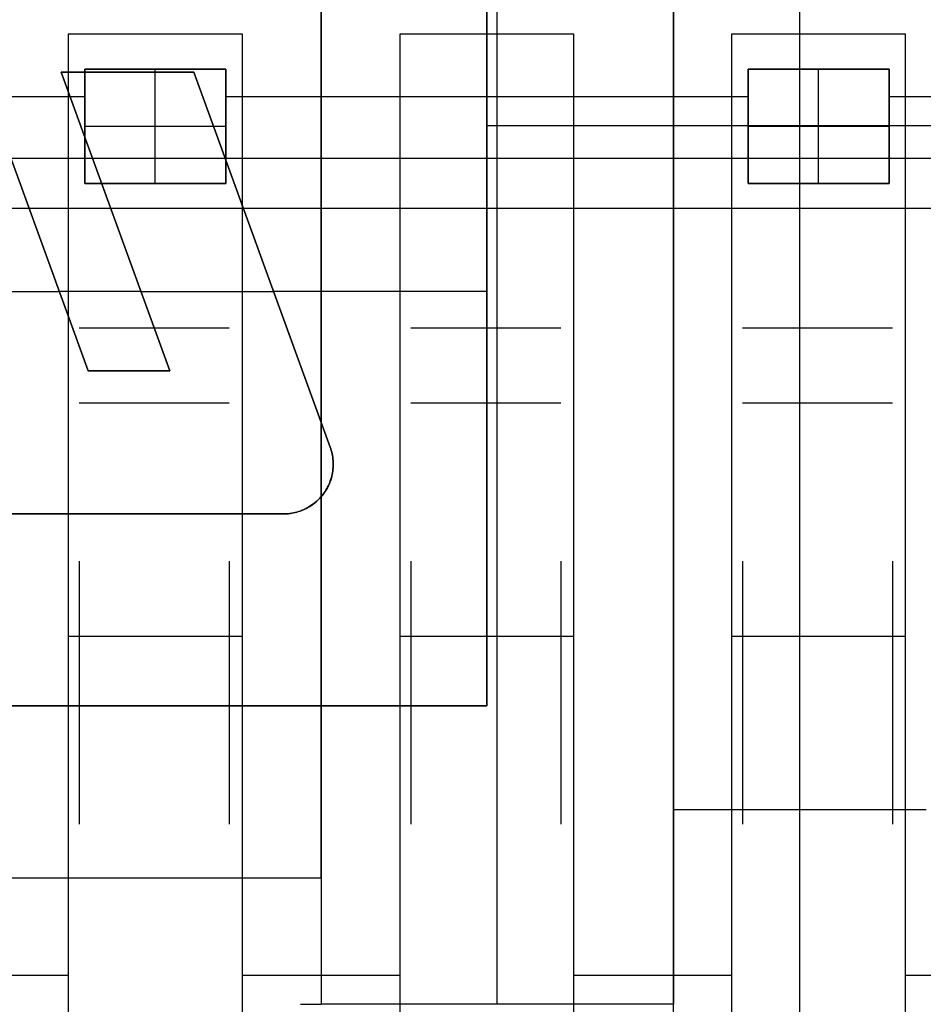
# Model space of a CAD drawing. Header units: millimetres. Extents: x -88 to 88, y -12 to 103.
# Tile 33 of 256: x -59.64 to -56.87, y 6.32 to 9.33. Entities that reach past the tile are written whole.
import ezdxf

# ---------------------------------------------------------------- set-up
doc = ezdxf.new("R2010")
doc.units = ezdxf.units.MM
doc.layers.add('Default', color=7, linetype='Continuous', true_color=0x000000)

msp = doc.modelspace()

# ---------------------------------------------------------------- linework, layer by layer
at = {"layer": 'Default', "color": 254, "true_color": 0xcad1ee}
for points in [[(-58.7142, 12.4398), (-58.7142, 6.3184)], [(-58.7142, 6.705), (-58.7142, 12.4398)], [(-58.7142, 12.4398), (-58.7142, 6.3184)], [(-58.1744, 6.3184), (-58.1744, 12.4398)], [(-57.6347, 1.3908), (-57.6347, 12.4398)], [(-57.6347, 12.4398), (-57.6347, 6.3184)], [(-57.2473, 1.3908), (-57.2473, 12.4398)], [(-58.2062, 9.7728), (-58.2062, 7.2328)], [(-58.2062, 7.2328), (-58.2062, 9.7728)], [(-58.2062, 9.7728), (-58.2062, 7.2328)], [(-59.4889, 9.2902), (-59.4889, 4.2102)], [(-58.9555, 9.2902), (-59.4889, 9.2902)], [(-58.9555, 4.2102), (-58.9555, 9.2902)], [(-58.4729, 9.2902), (-58.4729, 4.2102)], [(-57.9395, 9.2902), (-58.4729, 9.2902)], [(-57.9395, 4.2102), (-57.9395, 9.2902)], [(-57.4569, 9.2902), (-57.4569, 4.2102)], [(-56.9235, 9.2902), (-57.4569, 9.2902)], [(-56.9235, 4.2102), (-56.9235, 9.2902)], [(-59.7646, 9.1841), (-59.4279, 8.2591)], [(-59.7646, 9.1841), (-59.4279, 8.2591)], [(-59.4279, 8.2591), (-59.7646, 9.1841)], [(-59.5108, 9.1735), (-59.1044, 9.1735)], [(-59.5108, 9.1735), (-59.1044, 9.1735)], [(-59.5108, 9.1735), (-59.178, 8.2591)], [(-59.178, 8.2591), (-59.5108, 9.1735)], [(-59.1044, 9.1735), (-59.5108, 9.1735)], [(-59.178, 8.2591), (-59.5108, 9.1735)], [(-59.0063, 9.183), (-59.4381, 9.183)], [(-59.4381, 9.183), (-59.4381, 8.833)], [(-59.4381, 8.833), (-59.4381, 9.183)], [(-59.4381, 9.183), (-59.0063, 9.183)], [(-59.4381, 9.183), (-59.4381, 8.833)], [(-59.4381, 9.183), (-59.0063, 9.183)], [(-59.2222, 8.833), (-59.2222, 9.183)], [(-59.1044, 9.1735), (-58.6864, 8.025)], [(-59.1044, 9.1735), (-58.6864, 8.025)], [(-58.6864, 8.025), (-59.1044, 9.1735)], [(-59.0063, 8.833), (-59.0063, 9.183)], [(-59.0063, 9.183), (-59.0063, 8.833)], [(-59.0063, 9.183), (-59.0063, 8.833)], [(-56.9743, 9.183), (-57.4061, 9.183)], [(-57.4061, 9.183), (-57.4061, 8.833)], [(-57.4061, 8.833), (-57.4061, 9.183)], [(-57.4061, 9.183), (-56.9743, 9.183)], [(-57.4061, 9.183), (-57.4061, 8.833)], [(-57.4061, 9.183), (-56.9743, 9.183)], [(-57.1902, 8.833), (-57.1902, 9.183)], [(-56.9743, 8.833), (-56.9743, 9.183)], [(-56.9743, 9.183), (-56.9743, 8.833)], [(-56.9743, 9.183), (-56.9743, 8.833)], [(-61.0383, 9.0997), (-59.4381, 9.0997)], [(-59.0063, 9.0997), (-57.4061, 9.0997)], [(-56.9743, 9.0997), (-52.8722, 9.0997)], [(-59.4381, 9.008), (-59.0063, 9.008)], [(-58.2062, 9.0108), (-52.8722, 9.0108)], [(-57.4061, 9.008), (-56.9743, 9.008)], [(-62.0947, 8.9103), (-52.4912, 8.9103)], [(-59.4381, 8.833), (-59.0063, 8.833)], [(-59.0063, 8.833), (-59.4381, 8.833)], [(-59.0063, 8.833), (-59.4381, 8.833)], [(-57.4061, 8.833), (-56.9743, 8.833)], [(-56.9743, 8.833), (-57.4061, 8.833)], [(-56.9743, 8.833), (-57.4061, 8.833)], [(-69.0012, 8.7568), (-52.4912, 8.7568)], [(-60.7654, 8.5023), (-59.5164, 8.5023)], [(-59.5166, 8.5028), (-59.2667, 8.5028)], [(-59.2665, 8.5023), (-58.8601, 8.5023)], [(-58.8603, 8.5028), (-58.2062, 8.5028)], [(-59.4555, 8.3908), (-58.9955, 8.3908)], [(-58.4395, 8.3908), (-57.9795, 8.3908)], [(-57.4235, 8.3908), (-56.9635, 8.3908)], [(-59.4279, 8.2591), (-59.178, 8.2591)], [(-59.4279, 8.2591), (-59.178, 8.2591)], [(-59.178, 8.2591), (-59.4279, 8.2591)], [(-59.4555, 8.1609), (-58.9955, 8.1609)], [(-58.4395, 8.1609), (-57.9795, 8.1609)], [(-57.4235, 8.1609), (-56.9635, 8.1609)], [(-58.6864, 8.025), (-58.6846, 8.0199), (-58.6831, 8.0149), (-58.6817, 8.0097), (-58.6805, 8.0045), (-58.6795, 7.9993), (-58.6787, 7.9941), (-58.678, 7.9888), (-58.6776, 7.9835), (-58.6773, 7.9782), (-58.6772, 7.9729)], [(-58.6772, 7.9729), (-58.6773, 7.9782), (-58.6776, 7.9835), (-58.678, 7.9888), (-58.6787, 7.9941), (-58.6795, 7.9993), (-58.6805, 8.0045), (-58.6817, 8.0097), (-58.6831, 8.0149), (-58.6846, 8.0199), (-58.6864, 8.025)], [(-58.6864, 8.025), (-58.6848, 8.0204), (-58.6834, 8.0158), (-58.6821, 8.0111), (-58.6809, 8.0064), (-58.6799, 8.0017), (-58.6791, 7.9969), (-58.6784, 7.9921), (-58.6779, 7.9873), (-58.6775, 7.9825), (-58.6773, 7.9777), (-58.6772, 7.9729)], [(-58.6772, 7.9729), (-58.6773, 7.9676), (-58.6775, 7.9625), (-58.678, 7.9573), (-58.6786, 7.9521), (-58.6794, 7.947), (-58.6804, 7.9418), (-58.6815, 7.9368), (-58.6828, 7.9317), (-58.6843, 7.9267), (-58.686, 7.9218), (-58.6878, 7.9169), (-58.6898, 7.9121), (-58.692, 7.9074), (-58.6943, 7.9027), (-58.6967, 7.8982), (-58.6994, 7.8937), (-58.7021, 7.8893), (-58.7051, 7.885), (-58.7082, 7.8808), (-58.7114, 7.8767), (-58.7147, 7.8727), (-58.7182, 7.8688), (-58.7218, 7.8651), (-58.7256, 7.8615), (-58.7294, 7.858), (-58.7334, 7.8546), (-58.7375, 7.8514), (-58.7417, 7.8483), (-58.746, 7.8454), (-58.7504, 7.8426), (-58.7549, 7.84), (-58.7595, 7.8375), (-58.7641, 7.8352), (-58.7689, 7.8331), (-58.7737, 7.8311), (-58.7785, 7.8293), (-58.7835, 7.8276), (-58.7885, 7.8261), (-58.7935, 7.8248), (-58.7986, 7.8236), (-58.8037, 7.8227), (-58.8088, 7.8219), (-58.814, 7.8213), (-58.8192, 7.8208), (-58.8244, 7.8205), (-58.8296, 7.8205)], [(-58.8296, 7.8205), (-58.8244, 7.8205), (-58.8192, 7.8208), (-58.814, 7.8213), (-58.8088, 7.8219), (-58.8037, 7.8227), (-58.7986, 7.8236), (-58.7935, 7.8248), (-58.7885, 7.8261), (-58.7835, 7.8276), (-58.7785, 7.8293), (-58.7737, 7.8311), (-58.7689, 7.8331), (-58.7641, 7.8352), (-58.7595, 7.8375), (-58.7549, 7.84), (-58.7504, 7.8426), (-58.746, 7.8454), (-58.7417, 7.8483), (-58.7375, 7.8514), (-58.7334, 7.8546), (-58.7294, 7.858), (-58.7256, 7.8615), (-58.7218, 7.8651), (-58.7182, 7.8688), (-58.7147, 7.8727), (-58.7114, 7.8767), (-58.7082, 7.8808), (-58.7051, 7.885), (-58.7021, 7.8893), (-58.6994, 7.8937), (-58.6967, 7.8982), (-58.6943, 7.9027), (-58.692, 7.9074), (-58.6898, 7.9121), (-58.6878, 7.9169), (-58.686, 7.9218), (-58.6843, 7.9267), (-58.6828, 7.9317), (-58.6815, 7.9368), (-58.6804, 7.9418), (-58.6794, 7.947), (-58.6786, 7.9521), (-58.678, 7.9573), (-58.6775, 7.9625), (-58.6773, 7.9676), (-58.6772, 7.9729)], [(-58.6772, 7.9729), (-58.6773, 7.9689), (-58.6774, 7.9651), (-58.6777, 7.9612), (-58.678, 7.9574), (-58.6785, 7.9536), (-58.679, 7.9499), (-58.6796, 7.9461), (-58.6803, 7.9425), (-58.681, 7.9388), (-58.6819, 7.9352), (-58.6828, 7.9316), (-58.6839, 7.9281), (-58.685, 7.9246), (-58.6862, 7.9211), (-58.6875, 7.9177), (-58.6888, 7.9143), (-58.6903, 7.9109), (-58.6918, 7.9076), (-58.6934, 7.9043), (-58.6951, 7.901), (-58.6969, 7.8978), (-58.6988, 7.8947), (-58.7007, 7.8915), (-58.7027, 7.8884), (-58.7048, 7.8854), (-58.707, 7.8823), (-58.7093, 7.8794), (-58.7116, 7.8764), (-58.7141, 7.8735), (-58.7166, 7.8707), (-58.7192, 7.8679), (-58.7218, 7.8651), (-58.7245, 7.8624), (-58.7273, 7.8598), (-58.7301, 7.8572), (-58.733, 7.8548), (-58.7359, 7.8524), (-58.7388, 7.8501), (-58.7418, 7.8479), (-58.7448, 7.8458), (-58.7478, 7.8437), (-58.7509, 7.8418), (-58.7541, 7.8399), (-58.7573, 7.8382), (-58.7605, 7.8365), (-58.7637, 7.8349), (-58.7671, 7.8333), (-58.7704, 7.8319), (-58.7738, 7.8305), (-58.7772, 7.8293), (-58.7807, 7.8281), (-58.7842, 7.827), (-58.7878, 7.826), (-58.7914, 7.8251), (-58.795, 7.8242), (-58.7987, 7.8235), (-58.8024, 7.8228), (-58.8061, 7.8222), (-58.8099, 7.8217), (-58.8138, 7.8213), (-58.8177, 7.8209), (-58.8216, 7.8207), (-58.8256, 7.8205), (-58.8296, 7.8205)], [(-58.6772, 7.9729), (-58.6773, 7.9688), (-58.6774, 7.9649), (-58.6777, 7.9609), (-58.678, 7.9571), (-58.6784, 7.9532), (-58.6789, 7.9494), (-58.6795, 7.9457), (-58.6802, 7.9419), (-58.6809, 7.9383), (-58.6818, 7.9346), (-58.6827, 7.931), (-58.6837, 7.9275), (-58.6848, 7.924), (-58.686, 7.9205), (-58.6873, 7.9171), (-58.6886, 7.9137), (-58.6901, 7.9103), (-58.6916, 7.907), (-58.6932, 7.9037), (-58.6949, 7.9005), (-58.6967, 7.8973), (-58.6985, 7.8942), (-58.7005, 7.8911), (-58.7025, 7.8881), (-58.7046, 7.885), (-58.7068, 7.8821), (-58.7091, 7.8791), (-58.7115, 7.8762), (-58.7139, 7.8734), (-58.7165, 7.8706), (-58.7191, 7.8678), (-58.7218, 7.8651), (-58.7246, 7.8624), (-58.7274, 7.8598), (-58.7303, 7.8573), (-58.7332, 7.8549), (-58.7361, 7.8526), (-58.7391, 7.8503), (-58.7421, 7.8481), (-58.7452, 7.846), (-58.7483, 7.844), (-58.7514, 7.842), (-58.7546, 7.8402), (-58.7578, 7.8384), (-58.761, 7.8367), (-58.7643, 7.8351), (-58.7676, 7.8335), (-58.771, 7.8321), (-58.7744, 7.8307), (-58.7778, 7.8294), (-58.7813, 7.8282), (-58.7848, 7.8271), (-58.7884, 7.8261), (-58.7919, 7.8252), (-58.7955, 7.8243), (-58.7992, 7.8235), (-58.8029, 7.8228), (-58.8066, 7.8222), (-58.8103, 7.8217), (-58.8141, 7.8213), (-58.8179, 7.821), (-58.8218, 7.8207), (-58.8257, 7.8205), (-58.8296, 7.8205)], [(-58.6772, 7.9729), (-58.6773, 7.9676), (-58.6775, 7.9625), (-58.678, 7.9573), (-58.6786, 7.9521), (-58.6794, 7.947), (-58.6804, 7.9418), (-58.6815, 7.9368), (-58.6828, 7.9317), (-58.6843, 7.9267), (-58.686, 7.9218), (-58.6878, 7.9169), (-58.6898, 7.9121), (-58.692, 7.9074), (-58.6943, 7.9027), (-58.6967, 7.8982), (-58.6994, 7.8937), (-58.7021, 7.8893), (-58.7051, 7.885), (-58.7082, 7.8808), (-58.7114, 7.8767), (-58.7147, 7.8727), (-58.7182, 7.8688), (-58.7218, 7.8651), (-58.7256, 7.8615), (-58.7294, 7.858), (-58.7334, 7.8546), (-58.7375, 7.8514), (-58.7417, 7.8483), (-58.746, 7.8454), (-58.7504, 7.8426), (-58.7549, 7.84), (-58.7595, 7.8375), (-58.7641, 7.8352), (-58.7689, 7.8331), (-58.7737, 7.8311), (-58.7785, 7.8293), (-58.7835, 7.8276), (-58.7885, 7.8261), (-58.7935, 7.8248), (-58.7986, 7.8236), (-58.8037, 7.8227), (-58.8088, 7.8219), (-58.814, 7.8213), (-58.8192, 7.8208), (-58.8244, 7.8205), (-58.8296, 7.8205)], [(-58.8296, 7.8205), (-59.714, 7.8205)], [(-58.8296, 7.8205), (-59.714, 7.8205)], [(-59.714, 7.8205), (-58.8296, 7.8205)], [(-59.4555, 7.6756), (-59.4555, 6.8707)], [(-58.9955, 7.6756), (-58.9955, 6.8707)], [(-58.4395, 7.6756), (-58.4395, 6.8707)], [(-57.9795, 7.6756), (-57.9795, 6.8707)], [(-57.4235, 7.6756), (-57.4235, 6.8707)], [(-56.9635, 7.6756), (-56.9635, 6.8707)], [(-59.4889, 7.4463), (-58.9555, 7.4463)], [(-58.4729, 7.4463), (-57.9395, 7.4463)], [(-57.4569, 7.4463), (-56.9235, 7.4463)], [(-58.2062, 7.2328), (-63.2862, 7.2328)], [(-63.2862, 7.2328), (-58.2062, 7.2328)], [(-63.2862, 7.2328), (-58.2062, 7.2328)], [(-57.6347, 6.9153), (-56.86, 6.9153)], [(-58.7142, 6.705), (-62.7782, 6.705)], [(-59.9715, 6.4073), (-59.4889, 6.4073)], [(-58.9555, 6.4073), (-58.4729, 6.4073)], [(-57.9395, 6.4073), (-57.4569, 6.4073)], [(-56.9235, 6.4073), (-54.7772, 6.4073)], [(-58.7777, 6.3184), (-58.7142, 6.3184)], [(-57.6347, 6.3184), (-58.7142, 6.3184)], [(-57.6347, 6.3184), (-58.7142, 6.3184)]]:
    msp.add_lwpolyline(points, dxfattribs=at)
at = {"layer": 'Default', "color": 254, "true_color": 0xcad1ee, "extrusion": (1, 0, 0)}
for points in [[(11.6783, 0.2116), (5.1033, -2.9631)], [(5.1033, -2.9631), (11.6783, 0.2116)], [(5.1033, -2.9631), (11.6783, 0.2116)], [(11.6783, 0.2116), (5.1033, -2.9631)], [(5.1033, -2.9631), (11.6783, 0.2116)], [(5.1033, -2.9631), (11.6783, 0.2116)], [(11.6783, 0.2116), (5.1033, -2.9631)], [(5.1033, -2.9631), (11.6783, 0.2116)], [(5.1033, -2.9631), (11.6783, 0.2116)], [(4.7957, -2.7229), (11.5261, 0.5268)], [(4.7957, -2.7229), (11.5261, 0.5268)], [(11.5261, 0.5268), (4.7957, -2.7229)], [(4.7957, -2.7229), (11.5261, 0.5268)], [(4.7957, -2.7229), (11.5261, 0.5268)], [(11.5261, 0.5268), (4.7957, -2.7229)], [(4.7957, -2.7229), (11.5261, 0.5268)], [(4.7957, -2.7229), (11.5261, 0.5268)], [(11.5261, 0.5268), (4.7957, -2.7229)], [(9.2902, -2.5124), (5.6024, -2.9)], [(5.6024, -2.9), (9.2902, -2.5124)], [(9.2902, -2.5124), (5.6024, -2.9)], [(9.2902, -2.5124), (5.6024, -2.9)], [(5.6024, -2.9), (9.2902, -2.5124)], [(9.2902, -2.5124), (5.6024, -2.9)], [(5.6024, -2.9), (9.2902, -2.5124)], [(9.2902, -2.5124), (5.6024, -2.9)], [(9.183, -7.82), (9.183, -4.9)], [(9.1735, 7.8762), (9.1735, 7.8)], [(9.183, -7.82), (9.183, -4.9)], [(9.1735, 7.8), (9.1735, 7.8762)], [(9.183, -7.82), (9.183, -4.9)], [(9.183, -7.82), (9.183, -4.9)], [(9.183, -7.82), (9.183, -4.9)], [(9.183, -7.82), (9.183, -4.9)], [(9.008, -7.82), (9.008, -4.9)], [(9.008, -7.82), (9.008, -4.9)], [(9.008, -7.82), (9.008, -4.9)], [(9.008, -7.82), (9.008, -4.9)], [(8.833, -4.9), (8.833, -7.82)], [(8.833, -4.9), (8.833, -7.82)], [(8.833, -4.9), (8.833, -7.82)], [(8.833, -4.9), (8.833, -7.82)], [(8.833, -4.9), (8.833, -7.82)], [(8.833, -4.9), (8.833, -7.82)], [(8.7216, 7.8762), (8.7216, 7.8)], [(8.7163, 7.8762), (8.7163, 7.8)], [(8.5993, 7.8762), (8.5993, 7.8)], [(8.5028, 7.8), (8.5028, 7.927)], [(8.2591, 7.8762), (8.2591, 7.8)], [(8.1268, -1.5032), (8.1268, -1.1146)], [(8.1266, -1.5033), (8.1266, -1.1147)], [(8.1268, -1.5032), (8.1268, -1.1146)], [(8.1266, -1.5033), (8.1266, -1.1147)], [(8.1268, -1.5032), (8.1268, -1.1146)], [(8.1266, -1.5033), (8.1266, -1.1147)], [(7.9729, 7.8762), (7.9729, 7.8)], [(7.8205, 7.8), (7.8205, 7.8762)], [(6.9153, 4.8028), (6.9153, 5.9458)], [(6.7502, -2.7794), (6.7502, -2.5124)], [(6.7502, -2.7794), (6.7502, -2.5124)], [(6.7502, -2.7794), (6.7502, -2.5124)], [(6.7502, -2.7794), (6.7502, -2.5124)], [(6.7502, -2.7794), (6.7502, -2.5124)], [(6.7502, -2.7794), (6.7502, -2.5124)], [(6.3184, 6.9854), (6.705, 6.9618)], [(6.3184, 5.9458), (6.3184, 6.9854)], [(6.3184, 7.927), (6.3184, 5.9458)]]:
    msp.add_lwpolyline(points, dxfattribs=at)
at = {"layer": 'Default', "color": 254, "true_color": 0xcad1ee, "extrusion": (1, -7.56336e-11, -7.94941e-12)}
msp.add_lwpolyline([(9.2902, -2.5124), (5.6024, -2.9)], dxfattribs=at)
at = {"layer": 'Default', "color": 254, "true_color": 0xcad1ee, "extrusion": (1, 2.25053e-16, 7.26376e-09)}
msp.add_lwpolyline([(9.1735, 7.8), (9.1735, 7.8762)], dxfattribs=at)
at = {"layer": 'Default', "color": 254, "true_color": 0xcad1ee, "extrusion": (5.04874e-16, 1, -1.94773e-08)}
msp.add_lwpolyline([(59.4279, 7.8), (59.4279, 7.8762)], dxfattribs=at)
at = {"layer": 'Default', "color": 254, "true_color": 0xcad1ee, "extrusion": (-2.98648e-16, 1, -9.58319e-09)}
msp.add_lwpolyline([(59.178, 7.8762), (59.178, 7.8)], dxfattribs=at)
at = {"layer": 'Default', "color": 254, "true_color": 0xcad1ee, "extrusion": (0, 1, 0)}
for points in [[(58.6864, 7.8), (58.6864, 7.8762)], [(58.6772, 7.8762), (58.6772, 7.8)], [(58.8296, 7.8762), (58.8296, 7.8)]]:
    msp.add_lwpolyline(points, dxfattribs=at)
at = {"layer": 'Default', "color": 254, "true_color": 0xcad1ee, "extrusion": (-1.13905e-17, 1, -3.33317e-09)}
msp.add_lwpolyline([(58.2062, 7.8), (58.2062, 7.927)], dxfattribs=at)

doc.saveas('drawing.dxf')
